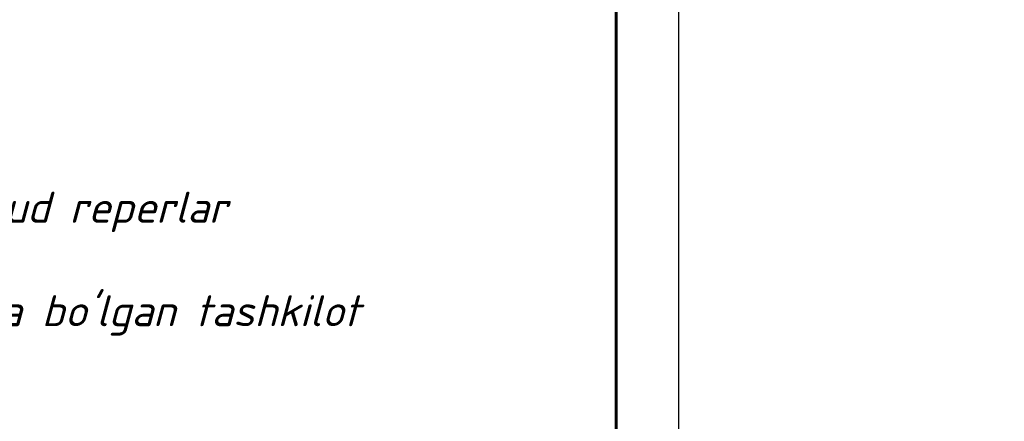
# Model space of a CAD drawing. Header units: inches. Extents: x 24 to 644, y 9 to 434.
# Tile 9 of 10: x 565 to 644, y 70 to 103. Entities that reach past the tile are written whole.
import ezdxf

# ---------------------------------------------------------------- set-up
doc = ezdxf.new("R2010")
doc.units = ezdxf.units.IN
doc.header["$MEASUREMENT"] = 0
doc.styles.add('GOST_R', font='isocpeur.ttf', dxfattribs={"oblique": 15})

# ---------------------------------------------------------------- blocks, each defined once
blk = doc.blocks.new('*U26')
at = {"color": 0, "ltscale": 25}
blk.add_lwpolyline([(-59400, 42000), (0, 42000), (0, 0), (-59400, 0)], close=True, dxfattribs=at)
at = {"color": 0, "lineweight": 60, "ltscale": 25}
blk.add_lwpolyline([(-57400, 41500), (-500, 41500), (-500, 500), (-57400, 500)], close=True, dxfattribs=at)

msp = doc.modelspace()

# ---------------------------------------------------------------- block references
at = {"xscale": 0.01, "yscale": 0.01, "zscale": 0.01}
msp.add_blockref('*U26', (617.567, 9.377), dxfattribs=at)

# ---------------------------------------------------------------- texts
at = {"color": 0, "insert": (428.545, 87.173), "char_height": 2.5, "width": 173.37225, "attachment_point": 4, "style": 'GOST_R'}
msp.add_mtext("\\A1;\\pi81.01814,l2.08305;IZOX\\P\\pi84.60307;\\P\\pi-2.08305;1.  Bosh reja sxemasi 1:500 miqyosli topografik tasvir asosida loyihalandi .\\P2.  Qo'zg'almas nuqtalar bog'lanish koordinatlarining boshlangich nuqtasi sifatida mavjud reperlar\\P{\\C1;Rp-1 / 409.03;\\C256; }qabul qilinsin.\\P\\pi0,l0;3. Qo'zg'almas nuqtalarning bog'lash ishlarini bajarish uchun maxsus ruxsatnomaga ega bo'lgan tashkilot mutaxasisi jalb etilsin. ", dxfattribs=at)

doc.saveas('drawing.dxf')
